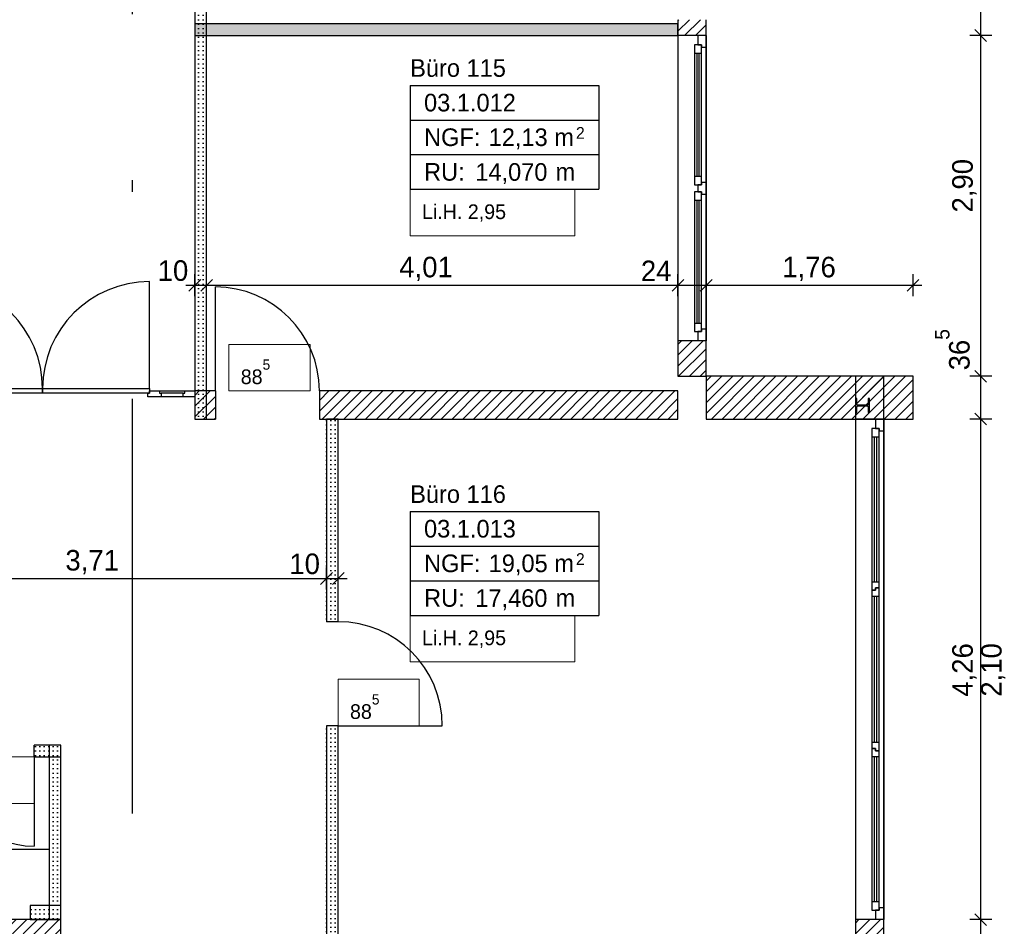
# Model space of a CAD drawing. Extents: x -28.8 to 46.3, y -5 to 85.1.
# Tile 10 of 26: x 4.5 to 12.9, y 18.3 to 26. Entities that reach past the tile are written whole.
import ezdxf

# ---------------------------------------------------------------- set-up
doc = ezdxf.new("R2010")
doc.units = 0
doc.header["$MEASUREMENT"] = 0
doc.linetypes.add('Strichpunktlinie', pattern=[0.006703, 0.003528, -0.001764, 0, -0.001411])
doc.linetypes.add('Wipeout_Contour', pattern=[1, 0, -1])
for name, color, linetype in [('1._OG_2_0', 7, 'Continuous'), ('1._OG_2_A_1 Sanitär', 7, 'Continuous'), ('1._OG_2_P_BM_AUSSEN', 7, 'Continuous'), ('1._OG_2_P_ZE_BILD', 7, 'Continuous'), ('1._OG_2_P_ZE_TEXT', 7, 'Continuous'), ('1._OG_2_R_NT_INNENWAND', 7, 'Continuous'), ('1._OG_2_R_NT_STAHL', 7, 'Continuous'), ('1._OG_2_R_TR_AUSSENWAND', 7, 'Continuous'), ('1._OG_2_R_TR_INNENWAND', 7, 'Continuous'), ('1._OG_2_Räume', 7, 'Continuous')]:
    doc.layers.add(name, color=color, linetype=linetype)
doc.styles.add('ERSTELLTER_STIL_1', font='txt')
doc.styles.add('ERSTELLTER_STIL_2', font='txt')
pattern_1 = [(45, (0, 0), (-0.04596194, 0.04596194), [])]
pattern_2 = [(0, (0, 0), (0, 0.0375), [0, -0.0375])]

msp = doc.modelspace()

# ---------------------------------------------------------------- hatches: boundary and pattern name
at = {"layer": '1._OG_2_R_NT_INNENWAND', "linetype": 'Continuous', "ltscale": 1000}
h = msp.add_hatch(dxfattribs=at)
h.set_pattern_fill('Gips_0002', color=256, style=0, pattern_type=2)
h.set_pattern_definition(pattern_2)
h.paths.add_polyline_path([(6.005, 22.625), (6.105, 22.625), (6.105, 26.1275), (6.005, 26.1275)], flags=0)
h = msp.add_hatch(dxfattribs=at)
h.set_pattern_fill('Gips_0002', color=256, style=0, pattern_type=2)
h.set_pattern_definition(pattern_2)
h.paths.add_polyline_path([(6.005, 25.89), (10.115, 25.89), (10.115, 25.99), (6.005, 25.99)], flags=0)
h = msp.add_hatch(dxfattribs=at)
h.set_pattern_fill('Gips_0002', color=256, style=0, pattern_type=2)
h.set_pattern_definition(pattern_2)
h.paths.add_polyline_path([(7.225, 22.625), (7.125, 22.625), (7.125, 20.9), (7.225, 20.9)], flags=0)
h = msp.add_hatch(dxfattribs=at)
h.set_pattern_fill('Gips_0002', color=256, style=0, pattern_type=2)
h.set_pattern_definition(pattern_2)
h.paths.add_polyline_path([(7.125, 16.4), (7.225, 16.4), (7.225, 20.015), (7.125, 20.015)], flags=0)
h = msp.add_hatch(dxfattribs=at)
h.set_pattern_fill('Gips_0002', color=256, style=0, pattern_type=2)
h.set_pattern_definition(pattern_2)
h.paths.add_polyline_path([(4.64, 19.85), (4.64, 19.75), (4.865, 19.75), (4.865, 19.85)], flags=0)
h = msp.add_hatch(dxfattribs=at)
h.set_pattern_fill('Gips_0002', color=256, style=0, pattern_type=2)
h.set_pattern_definition(pattern_2)
h.paths.add_polyline_path([(4.865, 18.365), (4.865, 19.85), (4.765, 19.85), (4.765, 18.365)], flags=0)
h = msp.add_hatch(dxfattribs=at)
h.set_pattern_fill('Gips_0002', color=256, style=0, pattern_type=2)
h.set_pattern_definition(pattern_2)
h.paths.add_polyline_path([(4.865, 18.485), (4.605, 18.485), (4.605, 18.365), (4.865, 18.365)], flags=0)
at = {"layer": '1._OG_2_R_TR_AUSSENWAND', "linetype": 'Continuous', "ltscale": 1000}
h = msp.add_hatch(dxfattribs=at)
h.set_pattern_fill('MW_Kalksandstein_0002', color=256, style=0, pattern_type=2)
h.set_pattern_definition(pattern_1)
h.paths.add_polyline_path([(10.115, 25.89), (10.285, 25.89), (10.355, 25.89), (10.355, 26.025), (10.285, 26.025), (10.115, 26.025)], flags=0)
h = msp.add_hatch(dxfattribs=at)
h.set_pattern_fill('MW_Kalksandstein_0002', color=256, style=0, pattern_type=2)
h.set_pattern_definition(pattern_1)
h.paths.add_polyline_path([(10.115, 22.99), (10.355, 22.99), (10.355, 23.29), (10.285, 23.29), (10.115, 23.29)], flags=0)
h = msp.add_hatch(dxfattribs=at)
h.set_pattern_fill('MW_Kalksandstein_0002', color=256, style=0, pattern_type=2)
h.set_pattern_definition(pattern_1)
h.paths.add_polyline_path([(11.865, 22.99), (11.625, 22.99), (11.625, 22.625), (11.795, 22.625), (11.865, 22.625)], flags=0)
h = msp.add_hatch(dxfattribs=at)
h.set_pattern_fill('MW_Kalksandstein_0002', color=256, style=0, pattern_type=2)
h.set_pattern_definition(pattern_1)
h.paths.add_polyline_path([(11.625, 18.125), (11.795, 18.125), (11.865, 18.125), (11.865, 18.365), (11.795, 18.365), (11.625, 18.365)], flags=0)
at = {"layer": '1._OG_2_R_TR_INNENWAND', "linetype": 'Continuous', "ltscale": 1000}
h = msp.add_hatch(dxfattribs=at)
h.set_pattern_fill('MW_Kalksandstein_0002', color=256, style=0, pattern_type=2)
h.set_pattern_definition(pattern_1)
h.paths.add_polyline_path([(6.005, 22.625), (6.18, 22.625), (6.18, 22.865), (6.005, 22.865)], flags=0)
h = msp.add_hatch(dxfattribs=at)
h.set_pattern_fill('MW_Kalksandstein_0002', color=256, style=0, pattern_type=2)
h.set_pattern_definition(pattern_1)
h.paths.add_polyline_path([(10.115, 22.865), (7.065, 22.865), (7.065, 22.625), (10.115, 22.625)], flags=0)
h = msp.add_hatch(dxfattribs=at)
h.set_pattern_fill('MW_Kalksandstein_0002', color=256, style=0, pattern_type=2)
h.set_pattern_definition(pattern_1)
h.paths.add_polyline_path([(0.365, 18.125), (4.865, 18.125), (4.865, 18.365), (0.365, 18.365)], flags=0)

# ---------------------------------------------------------------- linework, layer by layer
at = {"layer": '1._OG_2_0', "linetype": 'Continuous', "ltscale": 1000}
for p, q in [((10.285, 25.89), (10.115, 25.89)), ((10.355, 25.89), (10.285, 25.89)), ((10.285, 23.29), (10.115, 23.29)), ((10.355, 23.29), (10.285, 23.29)), ((6.005, 22.865), (6.005, 22.815)), ((6.18, 22.865), (6.18, 22.625)), ((7.065, 22.865), (7.065, 22.625)), ((6.005, 22.815), (6.005, 22.805)), ((11.795, 22.625), (11.625, 22.625)), ((11.865, 22.625), (11.795, 22.625)), ((7.225, 20.9), (7.125, 20.9)), ((7.225, 20.015), (7.125, 20.015)), ((4.64, 19.75), (4.64, 19.85)), ((11.795, 18.365), (11.625, 18.365)), ((11.865, 18.365), (11.795, 18.365))]:
    msp.add_line(p, q, dxfattribs=at)
at = {"layer": '1._OG_2_A_1 Sanitär', "linetype": 'Continuous', "ltscale": 1000}
msp.add_line((2.29, 18.965), (4.765, 18.965), dxfattribs=at)
at = {"layer": '1._OG_2_P_BM_AUSSEN', "linetype": 'Continuous', "ltscale": 1000}
for p, q in [((12.69, 25.89), (12.69, 28.76)), ((12.7837, 25.89), (12.5962, 25.89)), ((12.64, 25.94), (12.74, 25.84)), ((12.69, 22.99), (12.69, 25.89)), ((6.055, 23.8143), (5.955, 23.7143)), ((6.005, 23.6706), (6.005, 23.8581)), ((6.155, 23.8143), (6.055, 23.7143)), ((6.105, 23.6706), (6.105, 23.8581)), ((10.165, 23.8143), (10.065, 23.7143)), ((10.115, 23.6706), (10.115, 23.8581)), ((12.065, 23.7143), (12.165, 23.8143)), ((12.115, 23.6706), (12.115, 23.8581)), ((5.93, 23.7643), (6.005, 23.7643)), ((6.005, 23.7643), (6.105, 23.7643)), ((6.105, 23.7643), (10.115, 23.7643)), ((12.115, 23.7643), (12.19, 23.7643)), ((12.64, 23.04), (12.74, 22.94)), ((12.7837, 22.99), (12.5962, 22.99)), ((12.69, 22.625), (12.69, 22.99)), ((12.7837, 22.625), (12.5962, 22.625)), ((12.64, 22.675), (12.74, 22.575)), ((12.69, 18.365), (12.69, 22.625)), ((7.125, 21.1745), (7.125, 21.362)), ((7.225, 21.1745), (7.225, 21.362)), ((7.075, 21.2183), (7.175, 21.3183)), ((7.275, 21.3183), (7.175, 21.2183)), ((3.415, 21.2683), (7.125, 21.2683)), ((7.125, 21.2683), (7.225, 21.2683)), ((7.225, 21.2683), (7.3, 21.2683)), ((12.7837, 18.365), (12.5962, 18.365)), ((12.64, 18.415), (12.74, 18.315)), ((12.69, 18.125), (12.69, 18.365))]:
    msp.add_line(p, q, dxfattribs=at)
at = {"layer": '1._OG_2_P_ZE_TEXT', "color": 255, "linetype": 'Continuous', "lineweight": 18, "ltscale": 1000}
for p, q in [((9.2382, 24.5813), (7.8371, 24.5813)), ((7.8371, 24.5813), (7.8371, 24.1849)), ((9.2382, 24.1849), (9.2382, 24.5813)), ((7.8371, 24.1849), (9.2382, 24.1849)), ((6.9856, 23.2614), (6.2958, 23.2614)), ((6.2958, 23.2614), (6.2958, 22.865)), ((6.9856, 22.865), (6.9856, 23.2614)), ((6.2958, 22.865), (6.9856, 22.865)), ((9.2382, 20.9542), (7.8371, 20.9542)), ((7.8371, 20.9542), (7.8371, 20.5578)), ((9.2382, 20.5578), (9.2382, 20.9542)), ((7.8371, 20.5578), (9.2382, 20.5578)), ((7.9148, 20.4114), (7.225, 20.4114)), ((7.225, 20.4114), (7.225, 20.015)), ((7.9148, 20.015), (7.9148, 20.4114)), ((7.225, 20.015), (7.9148, 20.015)), ((4.64, 19.75), (3.9502, 19.75)), ((4.64, 19.3536), (4.64, 19.75)), ((3.9502, 19.3536), (4.64, 19.3536))]:
    msp.add_line(p, q, dxfattribs=at)
at = {"layer": '1._OG_2_R_NT_INNENWAND', "linetype": 'Continuous', "ltscale": 1000}
for p, q in [((6.005, 26.1275), (6.005, 22.625)), ((6.105, 22.625), (6.105, 26.1275)), ((10.115, 25.99), (6.005, 25.99)), ((6.005, 25.99), (6.005, 25.89)), ((10.115, 25.89), (10.115, 25.99)), ((6.005, 25.89), (10.115, 25.89)), ((6.005, 22.625), (6.105, 22.625)), ((7.225, 22.625), (7.125, 22.625)), ((7.125, 22.625), (7.125, 20.9)), ((7.225, 20.9), (7.225, 22.625)), ((7.125, 20.015), (7.125, 16.4)), ((7.225, 16.4), (7.225, 20.015)), ((7.225, 20.015), (8.11, 20.015)), ((4.865, 19.85), (4.64, 19.85)), ((4.865, 19.85), (4.765, 19.85)), ((4.765, 19.85), (4.765, 18.365)), ((4.865, 18.365), (4.865, 19.85)), ((4.865, 19.75), (4.865, 19.85)), ((4.64, 19.75), (4.865, 19.75)), ((4.64, 19.75), (4.64, 18.99)), ((4.865, 18.485), (4.605, 18.485)), ((4.605, 18.485), (4.605, 18.365)), ((4.865, 18.365), (4.865, 18.485)), ((4.605, 18.365), (4.865, 18.365)), ((4.765, 18.365), (4.865, 18.365))]:
    msp.add_line(p, q, dxfattribs=at)
for centre, radius, start, end in [((7.225, 20.015), 0.885, 0, 90), ((4.64, 19.75), 0.76, 180, 270)]:
    msp.add_arc(centre, radius, start, end, dxfattribs=at)
at = {"layer": '1._OG_2_R_NT_STAHL', "linetype": 'Continuous', "ltscale": 1000}
for p, q in [((11.636, 22.8), (11.625, 22.8)), ((11.625, 22.8), (11.625, 22.68)), ((11.636, 22.7497), (11.636, 22.8)), ((11.745, 22.8), (11.734, 22.8)), ((11.734, 22.8), (11.734, 22.7497)), ((11.745, 22.68), (11.745, 22.8)), ((11.636, 22.68), (11.636, 22.7303)), ((11.7275, 22.7432), (11.6425, 22.7432)), ((11.6425, 22.7367), (11.7275, 22.7367)), ((11.734, 22.7303), (11.734, 22.68)), ((11.625, 22.68), (11.636, 22.68)), ((11.734, 22.68), (11.745, 22.68))]:
    msp.add_line(p, q, dxfattribs=at)
for centre, start, end in [((11.6425, 22.7497), 180, 270), ((11.6425, 22.7303), 90, 180), ((11.7275, 22.7497), 270, 0), ((11.7275, 22.7303), 0, 90)]:
    msp.add_arc(centre, 0.0065, start, end, dxfattribs=at)
at = {"layer": '1._OG_2_R_TR_AUSSENWAND', "linetype": 'Continuous', "ltscale": 1000}
for p, q in [((10.115, 26.025), (10.115, 25.89)), ((10.355, 25.89), (10.355, 26.025)), ((10.115, 25.89), (10.115, 23.29)), ((10.355, 25.89), (10.355, 23.29)), ((10.115, 23.29), (10.115, 22.99)), ((10.355, 22.99), (10.355, 23.29)), ((10.115, 22.99), (10.355, 22.99)), ((12.115, 22.99), (10.355, 22.99)), ((10.355, 22.99), (10.355, 22.625)), ((11.865, 22.99), (11.625, 22.99)), ((11.625, 22.99), (11.625, 22.625)), ((11.865, 22.625), (11.865, 22.99)), ((12.115, 22.625), (12.115, 22.99)), ((11.625, 22.625), (11.625, 18.365)), ((11.865, 22.625), (11.865, 18.365)), ((11.625, 18.365), (11.625, 18.125)), ((11.865, 18.125), (11.865, 18.365))]:
    msp.add_line(p, q, dxfattribs=at)
at = {"layer": '1._OG_2_R_TR_INNENWAND', "linetype": 'Continuous', "ltscale": 1000}
for p, q in [((6.18, 22.865), (6.18, 23.75)), ((6.18, 22.865), (6.005, 22.865)), ((6.005, 22.865), (6.005, 22.625)), ((10.115, 22.865), (7.065, 22.865)), ((10.115, 22.625), (10.115, 22.865)), ((6.005, 22.625), (6.18, 22.625)), ((7.065, 22.625), (10.115, 22.625)), ((4.865, 18.365), (0.365, 18.365)), ((4.865, 18.125), (4.865, 18.365))]:
    msp.add_line(p, q, dxfattribs=at)
msp.add_arc((6.18, 22.865), 0.885, 0, 90, dxfattribs=at)
at = {"layer": '1._OG_2_Räume', "linetype": 'Continuous', "ltscale": 1000}
for p, q in [((7.8371, 25.4652), (7.8371, 24.5813)), ((7.8371, 25.4652), (9.4406, 25.4652)), ((9.4406, 25.4652), (9.4406, 24.5813)), ((7.8371, 25.1706), (9.4406, 25.1706)), ((7.8371, 24.876), (9.4406, 24.876)), ((7.8371, 24.5813), (9.4406, 24.5813)), ((7.8371, 21.8381), (7.8371, 20.9542)), ((7.8371, 21.8381), (9.4406, 21.8381)), ((9.4406, 21.8381), (9.4406, 20.9542)), ((7.8371, 21.5435), (9.4406, 21.5435)), ((7.8371, 21.2488), (9.4406, 21.2488)), ((7.8371, 20.9542), (9.4406, 20.9542))]:
    msp.add_line(p, q, dxfattribs=at)

# ---------------------------------------------------------------- texts
at = {"layer": '1._OG_2_P_BM_AUSSEN', "linetype": 'Continuous', "char_height": 0.175, "attachment_point": 7, "rotation": 90, "style": 'ERSTELLTER_STIL_2'}
for s, insert in [('{2,90}', (12.655, 24.3838)), ('{36\\A1{\\H0.7x;\\S5^  ;}}', (12.598, 23.04)), ('{4,26}', (12.655, 20.2622)), ('{2,10}', (12.9, 20.2622))]:
    msp.add_mtext(s, dxfattribs=dict(at, insert=insert))
at = {"layer": '1._OG_2_P_BM_AUSSEN', "linetype": 'Continuous', "char_height": 0.175, "attachment_point": 7, "style": 'ERSTELLTER_STIL_2'}
for s, insert in [('{10}', (5.6894, 23.7993)), ('{4,01}', (7.7444, 23.7993)), ('{24}', (9.7994, 23.7993)), ('{1,76}', (11.0022, 23.7993)), ('{3,71}', (4.9044, 21.3033)), ('{10}', (6.8094, 21.3033))]:
    msp.add_mtext(s, dxfattribs=dict(at, insert=insert))
at = {"layer": '1._OG_2_P_ZE_TEXT', "linetype": 'Continuous', "char_height": 0.125, "attachment_point": 1, "style": 'ERSTELLTER_STIL_2'}
for s, insert in [('{Li.H. 2,95}', (7.9371, 24.4527)), ('{88\\A1{\\H0.7x;\\S5^  ;}}', (6.3958, 23.1329)), ('{Li.H. 2,95}', (7.9371, 20.8256)), ('{88\\A1{\\H0.7x;\\S5^  ;}}', (7.325, 20.2829))]:
    msp.add_mtext(s, dxfattribs=dict(at, insert=insert))
at = {"layer": '1._OG_2_Räume', "linetype": 'Continuous'}
for s, insert, char_height, attachment_point, style in [('{Büro 115}', (7.8371, 25.6888), 0.15, 1, 'ERSTELLTER_STIL_1'), ('{03.1.012 }', (7.955, 25.3941), 0.15, 1, 'ERSTELLTER_STIL_2'), ('{NGF: }', (7.955, 25.0995), 0.15, 1, 'ERSTELLTER_STIL_2'), ('{12,13 m}', (8.5049, 25.0995), 0.15, 1, 'ERSTELLTER_STIL_2'), ('{2}', (9.2469, 25.1109), 0.1, 1, 'ERSTELLTER_STIL_2'), ('{RU: }', (7.955, 24.8048), 0.15, 1, 'ERSTELLTER_STIL_2'), ('{14,070}', (8.3911, 24.6257), 0.15, 7, 'ERSTELLTER_STIL_2'), ('{ m}', (9.0179, 24.8048), 0.15, 1, 'ERSTELLTER_STIL_2'), ('{Büro 116}', (7.8371, 22.0617), 0.15, 1, 'ERSTELLTER_STIL_1'), ('{03.1.013 }', (7.955, 21.767), 0.15, 1, 'ERSTELLTER_STIL_2'), ('{NGF: }', (7.955, 21.4724), 0.15, 1, 'ERSTELLTER_STIL_2'), ('{19,05 m}', (8.5049, 21.4724), 0.15, 1, 'ERSTELLTER_STIL_2'), ('{2}', (9.2469, 21.4838), 0.1, 1, 'ERSTELLTER_STIL_2'), ('{17,460}', (8.3911, 20.9986), 0.15, 7, 'ERSTELLTER_STIL_2'), ('{RU: }', (7.955, 21.1777), 0.15, 1, 'ERSTELLTER_STIL_2'), ('{ m}', (9.0179, 21.1777), 0.15, 1, 'ERSTELLTER_STIL_2')]:
    msp.add_mtext(s, dxfattribs=dict(at, insert=insert, char_height=char_height, attachment_point=attachment_point, style=style))

# ---------------------------------------------------------------- wipeouts: each hides what was drawn before it
at = {"color": 254, "linetype": 'Wipeout_Contour', "lineweight": 0, "ltscale": 188.983706}
msp.add_wipeout([(5.92, 22.845), (5.905, 22.845), (5.905, 22.815), (5.72, 22.815), (5.72, 22.845), (5.705, 22.845), (5.705, 22.865), (5.92, 22.865)], dxfattribs=at).dxf.layer = '1._OG_2_R_NT_INNENWAND'

# ---------------------------------------------------------------- next in the draw order: wipeouts: each hides what was drawn before it
at = {"color": 254, "linetype": 'Wipeout_Contour', "lineweight": 0, "ltscale": 188.690056}
msp.add_wipeout([(5.705, 22.845), (5.72, 22.845), (5.72, 22.815), (5.605, 22.815), (5.605, 22.845), (5.62, 22.845), (5.62, 22.865), (5.705, 22.865)], dxfattribs=at).dxf.layer = '1._OG_2_R_NT_INNENWAND'
at = {"color": 254, "linetype": 'Wipeout_Contour', "lineweight": 0, "ltscale": 142.009698}
msp.add_wipeout([(6.005, 22.815), (5.905, 22.815), (5.905, 22.845), (5.92, 22.845), (5.92, 22.865), (6.005, 22.865)], dxfattribs=at).dxf.layer = '1._OG_2_R_NT_INNENWAND'
at = {"color": 254, "linetype": 'Wipeout_Contour', "lineweight": 0, "ltscale": 109.009912}
msp.add_wipeout([(10.355, 25.79), (10.315, 25.79), (10.315, 24.64), (10.355, 24.64)], dxfattribs=at).dxf.layer = '1._OG_2_R_TR_AUSSENWAND'
at = {"color": 254, "linetype": 'Wipeout_Contour', "lineweight": 0, "ltscale": 104.400711}
msp.add_wipeout([(10.355, 24.54), (10.315, 24.54), (10.315, 23.39), (10.355, 23.39)], dxfattribs=at).dxf.layer = '1._OG_2_R_TR_AUSSENWAND'
at = {"color": 254, "linetype": 'Wipeout_Contour', "lineweight": 0, "ltscale": 94.720378}
msp.add_wipeout([(11.865, 22.525), (11.825, 22.525), (11.825, 18.465), (11.865, 18.465)], dxfattribs=at).dxf.layer = '1._OG_2_R_TR_AUSSENWAND'

# ---------------------------------------------------------------- next in the draw order: linework, layer by layer
at = {"layer": '1._OG_2_R_NT_INNENWAND', "linetype": 'Continuous', "ltscale": 1000}
for p, q in [((5.705, 22.865), (5.92, 22.865)), ((5.705, 22.865), (5.705, 22.845)), ((5.92, 22.845), (5.92, 22.865)), ((5.92, 22.865), (6.005, 22.865)), ((6.005, 22.865), (6.005, 22.815)), ((6.005, 22.865), (6.005, 22.815)), ((5.705, 22.845), (5.72, 22.845)), ((5.72, 22.845), (5.72, 22.815)), ((5.905, 22.845), (5.72, 22.845)), ((5.905, 22.815), (5.72, 22.815)), ((5.905, 22.815), (5.905, 22.845)), ((5.905, 22.845), (5.92, 22.845)), ((6.005, 22.815), (5.905, 22.815))]:
    msp.add_line(p, q, dxfattribs=at)

# ---------------------------------------------------------------- next in the draw order: wipeouts: each hides what was drawn before it
at = {"color": 254, "linetype": 'Wipeout_Contour', "lineweight": 0, "ltscale": 93.811256}
msp.add_wipeout([(5.62, 22.885), (5.62, 22.845), (4.71, 22.845), (4.71, 22.885)], dxfattribs=at).dxf.layer = '1._OG_2_R_NT_INNENWAND'
at = {"color": 254, "linetype": 'Wipeout_Contour', "lineweight": 0, "ltscale": 166.39971}
msp.add_wipeout([(10.285, 25.89), (10.285, 25.81), (10.315, 25.81), (10.315, 25.79), (10.355, 25.79), (10.355, 25.89)], dxfattribs=at).dxf.layer = '1._OG_2_R_TR_AUSSENWAND'
at = {"color": 254, "linetype": 'Wipeout_Contour', "lineweight": 0, "ltscale": 108.965421}
msp.add_wipeout([(10.315, 25.74), (10.295, 25.74), (10.295, 24.69), (10.315, 24.69)], dxfattribs=at).dxf.layer = '1._OG_2_R_TR_AUSSENWAND'
at = {"color": 254, "linetype": 'Wipeout_Contour', "lineweight": 0, "ltscale": 160.409314}
msp.add_wipeout([(10.355, 24.59), (10.355, 24.64), (10.315, 24.64), (10.315, 24.62), (10.285, 24.62), (10.285, 24.59)], dxfattribs=at).dxf.layer = '1._OG_2_R_TR_AUSSENWAND'
at = {"color": 254, "linetype": 'Wipeout_Contour', "lineweight": 0, "ltscale": 104.354258}
msp.add_wipeout([(10.315, 24.49), (10.295, 24.49), (10.295, 23.44), (10.315, 23.44)], dxfattribs=at).dxf.layer = '1._OG_2_R_TR_AUSSENWAND'
at = {"color": 254, "linetype": 'Wipeout_Contour', "lineweight": 0, "ltscale": 153.794366}
msp.add_wipeout([(10.355, 23.29), (10.355, 23.39), (10.315, 23.39), (10.315, 23.37), (10.285, 23.37), (10.285, 23.29)], dxfattribs=at).dxf.layer = '1._OG_2_R_TR_AUSSENWAND'
at = {"color": 254, "linetype": 'Wipeout_Contour', "lineweight": 0, "ltscale": 152.415337}
msp.add_wipeout([(11.795, 22.625), (11.795, 22.545), (11.825, 22.545), (11.825, 22.525), (11.865, 22.525), (11.865, 22.625)], dxfattribs=at).dxf.layer = '1._OG_2_R_TR_AUSSENWAND'
at = {"color": 254, "linetype": 'Wipeout_Contour', "lineweight": 0, "ltscale": 99.388676}
msp.add_wipeout([(11.825, 22.475), (11.805, 22.475), (11.805, 21.2383), (11.825, 21.2383)], dxfattribs=at).dxf.layer = '1._OG_2_R_TR_AUSSENWAND'
at = {"color": 254, "linetype": 'Wipeout_Contour', "lineweight": 0, "ltscale": 94.632953}
msp.add_wipeout([(11.825, 21.1183), (11.805, 21.1183), (11.805, 19.8717), (11.825, 19.8717)], dxfattribs=at).dxf.layer = '1._OG_2_R_TR_AUSSENWAND'
at = {"color": 254, "linetype": 'Wipeout_Contour', "lineweight": 0, "ltscale": 89.955851}
msp.add_wipeout([(11.825, 19.7517), (11.805, 19.7517), (11.805, 18.515), (11.825, 18.515)], dxfattribs=at).dxf.layer = '1._OG_2_R_TR_AUSSENWAND'
at = {"color": 254, "linetype": 'Wipeout_Contour', "lineweight": 0, "ltscale": 131.97378}
msp.add_wipeout([(11.865, 18.365), (11.865, 18.465), (11.825, 18.465), (11.825, 18.445), (11.795, 18.445), (11.795, 18.365)], dxfattribs=at).dxf.layer = '1._OG_2_R_TR_AUSSENWAND'

# ---------------------------------------------------------------- next in the draw order: hatches: boundary and pattern name
at = {"layer": '1._OG_2_R_TR_AUSSENWAND', "linetype": 'Continuous', "ltscale": 1000}
h = msp.add_hatch(dxfattribs=at)
h.set_pattern_fill('MW_Kalksandstein_0002', color=256, style=0, pattern_type=2)
h.set_pattern_definition(pattern_1)
h.paths.add_polyline_path([(12.115, 22.99), (10.355, 22.99), (10.355, 22.625), (12.115, 22.625)], flags=0)

# ---------------------------------------------------------------- next in the draw order: linework, layer by layer
at = {"layer": '1._OG_2_P_BM_AUSSEN', "linetype": 'Continuous', "ltscale": 1000}
for p, q in [((10.355, 23.6706), (10.355, 23.8581)), ((10.355, 23.7643), (12.115, 23.7643))]:
    msp.add_line(p, q, dxfattribs=at)
at = {"layer": '1._OG_2_P_ZE_BILD', "linetype": 'Strichpunktlinie', "ltscale": 1000}
msp.add_line((5.4753, -1.1407), (5.4753, 45.0624), dxfattribs=at)
at = {"layer": '1._OG_2_R_NT_INNENWAND', "linetype": 'Continuous', "ltscale": 1000}
for p, q in [((5.62, 22.885), (5.62, 23.795)), ((5.62, 22.885), (5.62, 22.845)), ((5.62, 22.845), (5.62, 22.865)), ((5.62, 22.865), (5.705, 22.865)), ((5.605, 22.815), (5.605, 22.845)), ((5.605, 22.845), (5.62, 22.845)), ((5.72, 22.815), (5.605, 22.815))]:
    msp.add_line(p, q, dxfattribs=at)
at = {"layer": '1._OG_2_R_TR_AUSSENWAND', "linetype": 'Continuous', "ltscale": 1000}
for p, q in [((10.355, 25.89), (10.285, 25.89)), ((10.355, 23.29), (10.285, 23.29)), ((10.355, 22.625), (12.115, 22.625)), ((11.865, 22.625), (11.795, 22.625)), ((11.865, 18.365), (11.795, 18.365))]:
    msp.add_line(p, q, dxfattribs=at)

# ---------------------------------------------------------------- next in the draw order: wipeouts: each hides what was drawn before it
at = {"color": 254, "linetype": 'Wipeout_Contour', "lineweight": 0, "ltscale": 93.076207}
msp.add_wipeout([(4.71, 22.885), (4.71, 22.845), (3.8, 22.845), (3.8, 22.885)], dxfattribs=at).dxf.layer = '1._OG_2_R_NT_INNENWAND'
at = {"color": 254, "linetype": 'Wipeout_Contour', "lineweight": 0, "ltscale": 108.905015}
msp.add_wipeout([(10.275, 25.74), (10.255, 25.74), (10.255, 24.69), (10.275, 24.69)], dxfattribs=at).dxf.layer = '1._OG_2_R_TR_AUSSENWAND'
at = {"color": 254, "linetype": 'Wipeout_Contour', "lineweight": 0, "ltscale": 104.29118}
msp.add_wipeout([(10.275, 24.49), (10.255, 24.49), (10.255, 23.44), (10.275, 23.44)], dxfattribs=at).dxf.layer = '1._OG_2_R_TR_AUSSENWAND'
at = {"color": 254, "linetype": 'Wipeout_Contour', "lineweight": 0, "ltscale": 99.312698}
msp.add_wipeout([(11.785, 22.475), (11.765, 22.475), (11.765, 21.2383), (11.785, 21.2383)], dxfattribs=at).dxf.layer = '1._OG_2_R_TR_AUSSENWAND'
at = {"color": 254, "linetype": 'Wipeout_Contour', "lineweight": 0, "ltscale": 94.553148}
msp.add_wipeout([(11.785, 21.1183), (11.765, 21.1183), (11.765, 19.8717), (11.785, 19.8717)], dxfattribs=at).dxf.layer = '1._OG_2_R_TR_AUSSENWAND'
at = {"color": 254, "linetype": 'Wipeout_Contour', "lineweight": 0, "ltscale": 89.871887}
msp.add_wipeout([(11.785, 19.7517), (11.765, 19.7517), (11.765, 18.515), (11.785, 18.515)], dxfattribs=at).dxf.layer = '1._OG_2_R_TR_AUSSENWAND'

# ---------------------------------------------------------------- next in the draw order: linework, layer by layer
at = {"layer": '1._OG_2_R_NT_INNENWAND', "linetype": 'Continuous', "ltscale": 1000}
for p, q in [((3.8, 22.885), (4.71, 22.885)), ((4.71, 22.845), (4.71, 22.885)), ((4.71, 22.885), (5.62, 22.885)), ((4.71, 22.885), (4.71, 22.845)), ((4.71, 22.845), (3.8, 22.845)), ((5.62, 22.845), (4.71, 22.845))]:
    msp.add_line(p, q, dxfattribs=at)
for centre, start, end in [((3.8, 22.885), 0, 90), ((5.62, 22.885), 90, 180)]:
    msp.add_arc(centre, 0.91, start, end, dxfattribs=at)

# ---------------------------------------------------------------- next in the draw order: wipeouts: each hides what was drawn before it
at = {"color": 254, "linetype": 'Wipeout_Contour', "lineweight": 0, "ltscale": 111.021472}
msp.add_wipeout([(10.315, 25.81), (10.255, 25.81), (10.255, 25.74), (10.315, 25.74)], dxfattribs=at).dxf.layer = '1._OG_2_R_TR_AUSSENWAND'
at = {"color": 254, "linetype": 'Wipeout_Contour', "lineweight": 0, "ltscale": 106.873992}
msp.add_wipeout([(10.315, 24.69), (10.255, 24.69), (10.255, 24.62), (10.315, 24.62)], dxfattribs=at).dxf.layer = '1._OG_2_R_TR_AUSSENWAND'
at = {"color": 254, "linetype": 'Wipeout_Contour', "lineweight": 0, "ltscale": 102.278232}
msp.add_wipeout([(10.315, 23.44), (10.255, 23.44), (10.255, 23.37), (10.315, 23.37)], dxfattribs=at).dxf.layer = '1._OG_2_R_TR_AUSSENWAND'
at = {"color": 254, "linetype": 'Wipeout_Contour', "lineweight": 0, "ltscale": 101.669771}
msp.add_wipeout([(11.825, 22.545), (11.765, 22.545), (11.765, 22.475), (11.825, 22.475)], dxfattribs=at).dxf.layer = '1._OG_2_R_TR_AUSSENWAND'
at = {"color": 254, "linetype": 'Wipeout_Contour', "lineweight": 0, "ltscale": 145.199984}
msp.add_wipeout([(11.825, 21.1883), (11.825, 21.2383), (11.765, 21.2383), (11.765, 21.1683), (11.795, 21.1683), (11.795, 21.1883)], dxfattribs=at).dxf.layer = '1._OG_2_R_TR_AUSSENWAND'
at = {"color": 254, "linetype": 'Wipeout_Contour', "lineweight": 0, "ltscale": 138.093724}
msp.add_wipeout([(11.795, 19.8217), (11.795, 19.8017), (11.825, 19.8017), (11.825, 19.8717), (11.765, 19.8717), (11.765, 19.8217)], dxfattribs=at).dxf.layer = '1._OG_2_R_TR_AUSSENWAND'
at = {"color": 254, "linetype": 'Wipeout_Contour', "lineweight": 0, "ltscale": 87.713529}
msp.add_wipeout([(11.825, 18.515), (11.765, 18.515), (11.765, 18.445), (11.825, 18.445)], dxfattribs=at).dxf.layer = '1._OG_2_R_TR_AUSSENWAND'

# ---------------------------------------------------------------- next in the draw order: linework, layer by layer
at = {"layer": '1._OG_2_R_TR_AUSSENWAND', "linetype": 'Continuous', "ltscale": 1000}
for p, q in [((10.285, 25.89), (10.285, 25.81)), ((10.355, 25.79), (10.355, 25.89)), ((10.315, 25.81), (10.255, 25.81)), ((10.285, 25.81), (10.315, 25.81)), ((10.315, 25.81), (10.315, 25.79)), ((10.315, 25.79), (10.355, 25.79)), ((10.355, 24.64), (10.355, 25.79)), ((10.355, 24.64), (10.315, 24.64)), ((10.255, 23.37), (10.315, 23.37)), ((10.315, 23.37), (10.285, 23.37)), ((10.285, 23.37), (10.285, 23.29)), ((10.355, 23.39), (10.315, 23.39)), ((10.315, 23.39), (10.315, 23.37)), ((10.355, 23.29), (10.355, 23.39)), ((11.795, 22.625), (11.795, 22.545)), ((11.865, 22.525), (11.865, 22.625)), ((11.825, 22.545), (11.765, 22.545)), ((11.795, 22.545), (11.825, 22.545)), ((11.825, 22.545), (11.825, 22.525)), ((11.825, 22.525), (11.865, 22.525)), ((11.765, 18.445), (11.825, 18.445)), ((11.825, 18.445), (11.795, 18.445)), ((11.795, 18.445), (11.795, 18.365)), ((11.865, 18.465), (11.825, 18.465)), ((11.825, 18.465), (11.825, 18.445)), ((11.865, 18.365), (11.865, 18.465))]:
    msp.add_line(p, q, dxfattribs=at)

# ---------------------------------------------------------------- next in the draw order: wipeouts: each hides what was drawn before it
at = {"color": 254, "linetype": 'Wipeout_Contour', "lineweight": 0, "ltscale": 108.935193}
msp.add_wipeout([(10.275, 25.74), (10.275, 24.69), (10.295, 24.69), (10.295, 25.74)], dxfattribs=at).dxf.layer = '1._OG_2_R_TR_AUSSENWAND'
at = {"color": 254, "linetype": 'Wipeout_Contour', "lineweight": 0, "ltscale": 159.741343}
msp.add_wipeout([(10.285, 24.59), (10.285, 24.56), (10.315, 24.56), (10.315, 24.54), (10.355, 24.54), (10.355, 24.59)], dxfattribs=at).dxf.layer = '1._OG_2_R_TR_AUSSENWAND'
at = {"color": 254, "linetype": 'Wipeout_Contour', "lineweight": 0, "ltscale": 99.350662}
msp.add_wipeout([(11.785, 22.475), (11.785, 21.2383), (11.805, 21.2383), (11.805, 22.475)], dxfattribs=at).dxf.layer = '1._OG_2_R_TR_AUSSENWAND'
at = {"color": 254, "linetype": 'Wipeout_Contour', "lineweight": 0, "ltscale": 145.739126}
msp.add_wipeout([(11.765, 21.1683), (11.765, 21.1183), (11.825, 21.1183), (11.825, 21.1883), (11.795, 21.1883), (11.795, 21.1683)], dxfattribs=at).dxf.layer = '1._OG_2_R_TR_AUSSENWAND'
at = {"color": 254, "linetype": 'Wipeout_Contour', "lineweight": 0, "ltscale": 138.624147}
msp.add_wipeout([(11.795, 19.8017), (11.795, 19.8217), (11.765, 19.8217), (11.765, 19.7517), (11.825, 19.7517), (11.825, 19.8017)], dxfattribs=at).dxf.layer = '1._OG_2_R_TR_AUSSENWAND'

# ---------------------------------------------------------------- next in the draw order: linework, layer by layer
at = {"layer": '1._OG_2_R_TR_AUSSENWAND', "linetype": 'Continuous', "ltscale": 1000}
for p, q in [((10.255, 25.81), (10.255, 25.74)), ((10.315, 25.74), (10.315, 25.81)), ((10.255, 25.74), (10.255, 24.69)), ((10.255, 25.74), (10.315, 25.74)), ((10.275, 25.74), (10.275, 24.69)), ((10.295, 24.69), (10.295, 25.74)), ((10.315, 24.69), (10.315, 25.74)), ((10.315, 24.69), (10.255, 24.69)), ((10.255, 24.69), (10.255, 24.62)), ((10.315, 24.62), (10.315, 24.69)), ((10.315, 24.64), (10.315, 24.62)), ((10.255, 24.62), (10.315, 24.62)), ((10.315, 24.62), (10.285, 24.62)), ((11.765, 22.545), (11.765, 22.475)), ((11.825, 22.475), (11.825, 22.545)), ((11.765, 22.475), (11.765, 21.2383)), ((11.765, 22.475), (11.825, 22.475)), ((11.785, 22.475), (11.785, 21.2383)), ((11.805, 21.2383), (11.805, 22.475)), ((11.825, 21.2383), (11.825, 22.475)), ((11.865, 18.465), (11.865, 22.525)), ((11.825, 21.2383), (11.765, 21.2383)), ((11.765, 21.2383), (11.765, 21.1683)), ((11.825, 21.1883), (11.825, 21.2383)), ((11.765, 21.1683), (11.795, 21.1683)), ((11.795, 21.1683), (11.765, 21.1683)), ((11.795, 21.1683), (11.795, 21.1883)), ((11.795, 21.1883), (11.825, 21.1883)), ((11.825, 21.1883), (11.795, 21.1883)), ((11.795, 21.1883), (11.795, 21.1683)), ((11.765, 19.8217), (11.795, 19.8217)), ((11.795, 19.8217), (11.765, 19.8217)), ((11.795, 19.8217), (11.795, 19.8017)), ((11.795, 19.8017), (11.795, 19.8217)), ((11.795, 19.8017), (11.825, 19.8017)), ((11.825, 19.8017), (11.795, 19.8017))]:
    msp.add_line(p, q, dxfattribs=at)

# ---------------------------------------------------------------- next in the draw order: wipeouts: each hides what was drawn before it
at = {"color": 254, "linetype": 'Wipeout_Contour', "lineweight": 0, "ltscale": 106.394335}
msp.add_wipeout([(10.315, 24.56), (10.255, 24.56), (10.255, 24.49), (10.315, 24.49)], dxfattribs=at).dxf.layer = '1._OG_2_R_TR_AUSSENWAND'
at = {"color": 254, "linetype": 'Wipeout_Contour', "lineweight": 0, "ltscale": 94.593025}
msp.add_wipeout([(11.785, 21.1183), (11.785, 19.8717), (11.805, 19.8717), (11.805, 21.1183)], dxfattribs=at).dxf.layer = '1._OG_2_R_TR_AUSSENWAND'
at = {"color": 254, "linetype": 'Wipeout_Contour', "lineweight": 0, "ltscale": 89.913843}
msp.add_wipeout([(11.785, 19.7517), (11.785, 18.515), (11.805, 18.515), (11.805, 19.7517)], dxfattribs=at).dxf.layer = '1._OG_2_R_TR_AUSSENWAND'

# ---------------------------------------------------------------- next in the draw order: linework, layer by layer
at = {"layer": '1._OG_2_R_TR_AUSSENWAND', "linetype": 'Continuous', "ltscale": 1000}
for p, q in [((10.355, 24.59), (10.355, 24.64)), ((10.315, 24.56), (10.255, 24.56)), ((10.285, 24.62), (10.285, 24.59)), ((10.285, 24.59), (10.285, 24.56)), ((10.285, 24.56), (10.315, 24.56)), ((10.315, 24.56), (10.315, 24.54)), ((10.315, 24.54), (10.355, 24.54)), ((10.355, 24.54), (10.355, 24.59)), ((10.355, 23.39), (10.355, 24.54)), ((11.765, 21.1683), (11.765, 21.1183)), ((11.765, 21.1183), (11.765, 19.8717)), ((11.765, 21.1183), (11.825, 21.1183)), ((11.785, 21.1183), (11.785, 19.8717)), ((11.805, 19.8717), (11.805, 21.1183)), ((11.825, 21.1183), (11.825, 21.1883)), ((11.825, 19.8717), (11.825, 21.1183)), ((11.825, 19.8717), (11.765, 19.8717)), ((11.765, 19.8717), (11.765, 19.8217)), ((11.825, 19.8017), (11.825, 19.8717)), ((11.765, 19.8217), (11.765, 19.7517)), ((11.825, 19.7517), (11.825, 19.8017)), ((11.765, 19.7517), (11.765, 18.515)), ((11.765, 19.7517), (11.825, 19.7517)), ((11.785, 19.7517), (11.785, 18.515)), ((11.805, 18.515), (11.805, 19.7517)), ((11.825, 18.515), (11.825, 19.7517)), ((11.825, 18.515), (11.765, 18.515)), ((11.765, 18.515), (11.765, 18.445)), ((11.825, 18.445), (11.825, 18.515))]:
    msp.add_line(p, q, dxfattribs=at)

# ---------------------------------------------------------------- next in the draw order: wipeouts: each hides what was drawn before it
at = {"color": 254, "linetype": 'Wipeout_Contour', "lineweight": 0, "ltscale": 104.322693}
msp.add_wipeout([(10.275, 24.49), (10.275, 23.44), (10.295, 23.44), (10.295, 24.49)], dxfattribs=at).dxf.layer = '1._OG_2_R_TR_AUSSENWAND'

# ---------------------------------------------------------------- next in the draw order: linework, layer by layer
at = {"layer": '1._OG_2_P_BM_AUSSEN', "linetype": 'Continuous', "ltscale": 1000}
for p, q in [((10.405, 23.8143), (10.305, 23.7143)), ((10.115, 23.7643), (10.355, 23.7643))]:
    msp.add_line(p, q, dxfattribs=at)
at = {"layer": '1._OG_2_R_TR_AUSSENWAND', "linetype": 'Continuous', "ltscale": 1000}
for p, q in [((10.255, 24.56), (10.255, 24.49)), ((10.315, 24.49), (10.315, 24.56)), ((10.255, 24.49), (10.255, 23.44)), ((10.255, 24.49), (10.315, 24.49)), ((10.275, 24.49), (10.275, 23.44)), ((10.295, 23.44), (10.295, 24.49)), ((10.315, 23.44), (10.315, 24.49)), ((10.315, 23.44), (10.255, 23.44)), ((10.255, 23.44), (10.255, 23.37)), ((10.315, 23.37), (10.315, 23.44))]:
    msp.add_line(p, q, dxfattribs=at)

doc.saveas('drawing.dxf')
